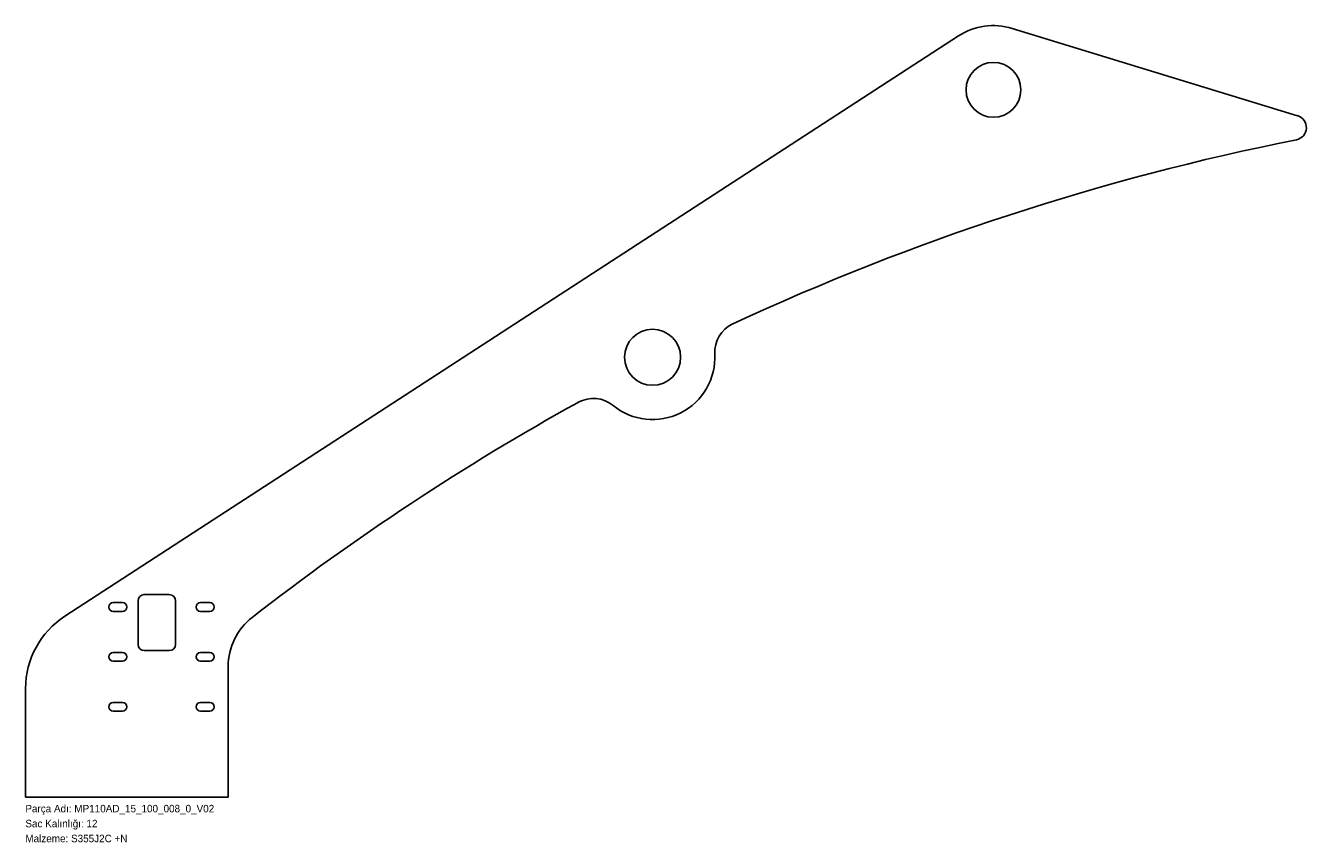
# Model space of a CAD drawing. Header units: millimetres. Extents: x 0 to 2056, y -72 to 1239.
import ezdxf

# ---------------------------------------------------------------- set-up
doc = ezdxf.new("R2010")
doc.units = ezdxf.units.MM
doc.linetypes.add('SLD-Katı', pattern=[0])
doc.linetypes.add('SLD-Sürekli', pattern=[0])
doc.layers.add('METIN', color=96, linetype='SLD-Katı')
doc.styles.add('SLDTEXTSTYLE0', font='ARIAL.TTF', dxfattribs={"width": 0.948, "bigfont": 'bigfont'})
doc.styles.add('SLDTEXTSTYLE1', font='ARIAL.TTF', dxfattribs={"width": 0.948})

msp = doc.modelspace()

# ---------------------------------------------------------------- linework, layer by layer
at = {"color": 7, "linetype": 'SLD-Sürekli', "lineweight": 25}
for p, q in [((2041.4, 1094), (1583.5, 1234)), ((1497.3, 1221.9), (63.2, 290.6)), ((155.9, 312.5), (140.9, 312.5)), ((180.9, 315.5), (180.9, 245.5)), ((230.9, 325.5), (190.9, 325.5)), ((240.9, 245.5), (240.9, 315.5)), ((295.9, 312.5), (280.9, 312.5)), ((140.9, 298.5), (155.9, 298.5)), ((280.9, 298.5), (295.9, 298.5)), ((155.9, 232.5), (140.9, 232.5)), ((190.9, 235.5), (230.9, 235.5)), ((295.9, 232.5), (280.9, 232.5)), ((140.9, 218.5), (155.9, 218.5)), ((280.9, 218.5), (295.9, 218.5)), ((325.4, 0.4), (325.4, 210)), ((0.4, 174.9), (0.4, 0.4)), ((155.9, 152.5), (140.9, 152.5)), ((295.9, 152.5), (280.9, 152.5)), ((140.9, 138.5), (155.9, 138.5)), ((280.9, 138.5), (295.9, 138.5)), ((0.4, 0.4), (325.4, 0.4))]:
    msp.add_line(p, q, dxfattribs=at)
for centre, radius in [((1553.4, 1135.5), 44), ((1006.4, 706.3), 45)]:
    msp.add_circle(centre, radius, dxfattribs=at)
for centre, radius, start, end in [((1553.4, 1135.5), 103, 73, 123), ((2035.6, 1074.9), 20, 281.2642, 73), ((2820.8, -2867.7), 4000, 101.2642, 114.9248), ((1156.2, 714.4), 50, 114.9248, 183.1134), ((1006.4, 706.3), 100, 230.7184, 3.1134), ((911.4, 590.2), 50, 50.7184, 118.907), ((2820.8, -2867.7), 4000, 118.907, 127.8946), ((140.9, 305.5), 7, 90, 270), ((155.9, 305.5), 7, 270, 90), ((190.9, 315.5), 10, 90, 180), ((230.9, 315.5), 10, 360, 90), ((280.9, 305.5), 7, 90, 270), ((295.9, 305.5), 7, 270, 90), ((138.4, 174.9), 138, 123, 180), ((425.4, 210), 100, 127.8946, 180), ((140.9, 225.5), 7, 90, 270), ((155.9, 225.5), 7, 270, 90), ((190.9, 245.5), 10, 180, 270), ((230.9, 245.5), 10, 270, 0), ((280.9, 225.5), 7, 90, 270), ((295.9, 225.5), 7, 270, 90), ((140.9, 145.5), 7, 90, 270), ((155.9, 145.5), 7, 270, 90), ((280.9, 145.5), 7, 90, 270), ((295.9, 145.5), 7, 270, 90)]:
    msp.add_arc(centre, radius, start, end, dxfattribs=at)

# ---------------------------------------------------------------- texts
at = {"layer": 'METIN', "char_height": 12, "attachment_point": 1}
for s, insert, style in [('Parça Adı: MP110AD_15_100_008_0_V02', (0, -12), 'SLDTEXTSTYLE0'), ('Sac Kalınlığı: 12', (0, -36), 'SLDTEXTSTYLE0'), ('Malzeme: S355J2C +N', (0, -60), 'SLDTEXTSTYLE1')]:
    msp.add_mtext(s, dxfattribs=dict(at, insert=insert, style=style))

doc.saveas('drawing.dxf')
